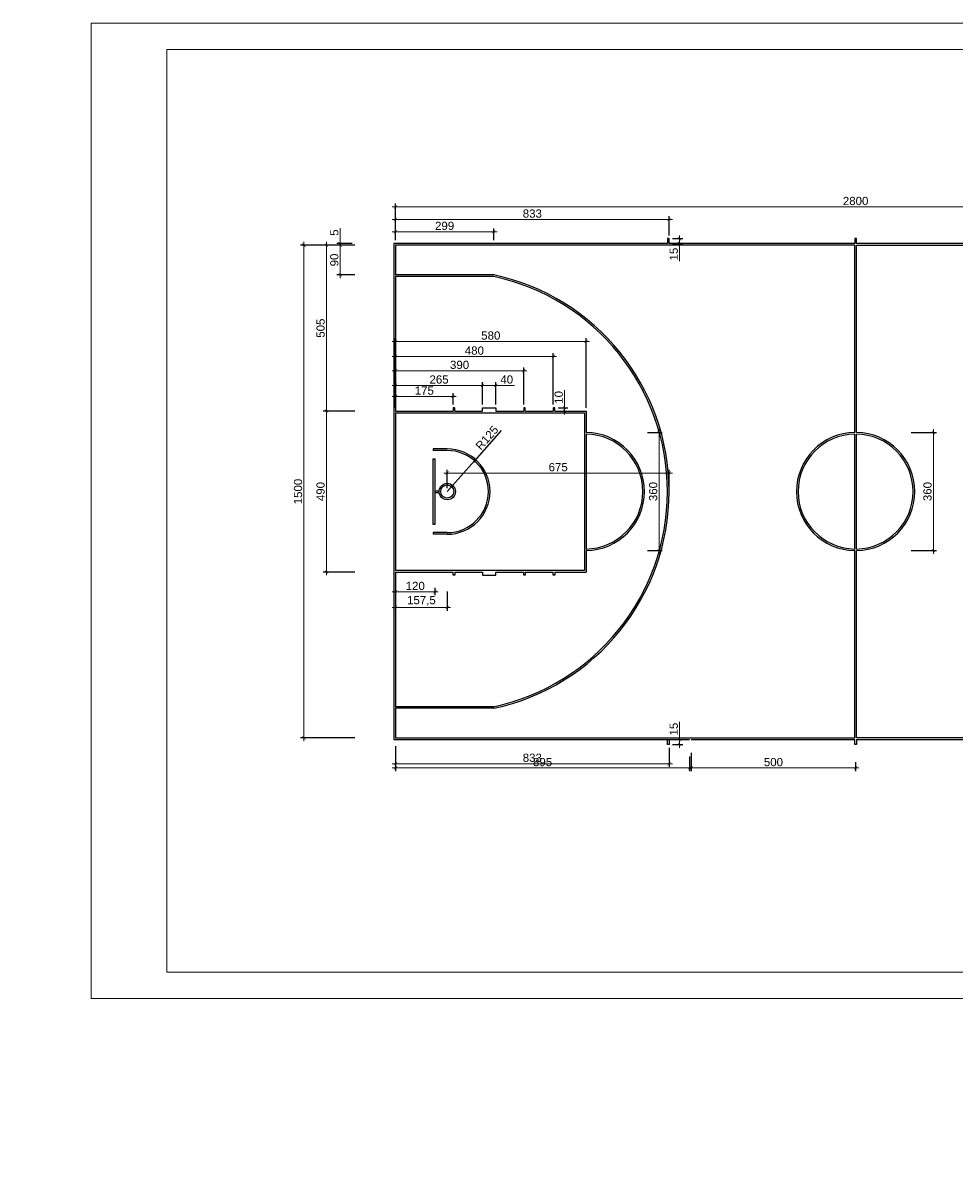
# Model space of a CAD drawing. Header units: millimetres. Extents: x 84430 to 404885, y 51857 to 208651.
# Tile 4 of 8: x 93654 to 96489, y 52266 to 55791. Entities that reach past the tile are written whole.
import ezdxf

# ---------------------------------------------------------------- set-up
doc = ezdxf.new("R2010")
doc.units = ezdxf.units.MM
doc.header["$LTSCALE"] = 100
for name, color, linetype in [('6.Kosz', 152, 'Continuous'), ('Okno', 4, 'Continuous'), ('Ściany', 1, 'Continuous')]:
    doc.layers.add(name, color=color, linetype=linetype)
doc.layers.add('Wentyl', color=4, linetype='Continuous', lineweight=18)
doc.styles.add('styl1', font='ARIAL.TTF', dxfattribs={"height": 25})
doc.styles.add('styl3', font='TIMES.TTF', dxfattribs={"height": 200})
doc.dimstyles.new('ISO-25', dxfattribs={"dimtxt": 2.5, "dimasz": 2.5, "dimexe": 1.25, "dimexo": 0.625, "dimtad": 1, "dimtxsty": 'Standard', "dimcen": 2.5, "dimadec": 0, "dimazin": 0, "dimtfac": 1, "dimtmove": 0, "dimatfit": 3, "dimfxl": 1, "dimarcsym": 0})
doc.dimstyles.new('ISO-25$0', dxfattribs={"dimtxt": 10, "dimasz": 10, "dimexe": 5, "dimexo": 12, "dimgap": 2, "dimtad": 1, "dimdec": 0, "dimtxsty": 'Standard', "dimblk": 'ARCHTICK', "dimcen": 2.5, "dimdle": 5, "dimadec": 0, "dimazin": 0, "dimtfac": 1, "dimtdec": 0, "dimtmove": 0, "dimatfit": 3, "dimfxl": 1, "dimlwd": 0, "dimarcsym": 0})

# ---------------------------------------------------------------- blocks, each defined once
blk = doc.blocks.new('_ArchTick')
at = {"layer": 'Ściany', "color": 0, "const_width": 0.15}
blk.add_lwpolyline([(-0.5, -0.5), (0.5, 0.5)], dxfattribs=at)
blk = doc.blocks.new('*D135')
at = {"layer": '6.Kosz', "color": 1, "lineweight": 0}
blk.add_line((94777.2, 54059.3), (94917.2, 54059.3), dxfattribs=at)
at = {"layer": '6.Kosz', "color": 1, "lineweight": -2}
for p, q in [((94787.2, 54071.2), (94787.2, 54049.3)), ((94907.2, 54071.6), (94907.2, 54049.3))]:
    blk.add_line(p, q, dxfattribs=at)
at = {"layer": 'Defpoints', "color": 0}
for p in [(94787.2, 54081.2), (94907.2, 54081.6), (94907.2, 54059.3)]:
    blk.add_point(p, dxfattribs=at)
at = {"layer": '6.Kosz', "color": 1, "lineweight": 0, "xscale": 10, "yscale": 10, "zscale": 10, "rotation": 180}
blk.add_blockref('_ArchTick', (94787.2, 54059.3), dxfattribs=at)
at = {"layer": '6.Kosz', "color": 1, "lineweight": 0, "xscale": 10, "yscale": 10, "zscale": 10}
blk.add_blockref('_ArchTick', (94907.2, 54059.3), dxfattribs=at)
at = {"layer": '6.Kosz', "color": 4, "insert": (94847.2, 54077), "char_height": 25, "attachment_point": 5, "style": 'styl1'}
blk.add_mtext('120', dxfattribs=at)
blk = doc.blocks.new('*D136')
at = {"layer": '6.Kosz', "color": 1, "lineweight": -2}
for p, q in [((94787.2, 54061.2), (94787.2, 54001.6)), ((94944.7, 54060.5), (94944.7, 54001.6))]:
    blk.add_line(p, q, dxfattribs=at)
at = {"layer": '6.Kosz', "color": 1, "lineweight": 0}
blk.add_line((94777.2, 54011.6), (94954.7, 54011.6), dxfattribs=at)
at = {"layer": 'Defpoints', "color": 0}
for p in [(94787.2, 54071.2), (94944.7, 54070.5), (94944.7, 54011.6)]:
    blk.add_point(p, dxfattribs=at)
at = {"layer": '6.Kosz', "color": 1, "lineweight": 0, "xscale": 10, "yscale": 10, "zscale": 10, "rotation": 180}
blk.add_blockref('_ArchTick', (94787.2, 54011.6), dxfattribs=at)
at = {"layer": '6.Kosz', "color": 1, "lineweight": 0, "xscale": 10, "yscale": 10, "zscale": 10}
blk.add_blockref('_ArchTick', (94944.7, 54011.6), dxfattribs=at)
at = {"layer": '6.Kosz', "color": 4, "insert": (94866, 54031.6), "char_height": 25, "attachment_point": 5, "style": 'styl1'}
blk.add_mtext('157,5', dxfattribs=at)
blk = doc.blocks.new('*D137')
at = {"layer": '6.Kosz', "color": 1, "lineweight": -2}
for p in [(95108.6, 54549.9), (94944.7, 54364.5)]:
    blk.add_line(p, (95027.5, 54458.1), dxfattribs=at)
at = {"layer": 'Defpoints', "color": 0}
for p in [(95027.5, 54458.1), (94944.7, 54364.5)]:
    blk.add_point(p, dxfattribs=at)
at = {"layer": '6.Kosz', "color": 1, "lineweight": -2, "xscale": 10, "yscale": 10, "zscale": 10, "rotation": 228.5294376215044}
blk.add_blockref('_ArchTick', (95027.5, 54458.1), dxfattribs=at)
at = {"layer": '6.Kosz', "color": 4, "insert": (95065.7, 54528.2), "char_height": 25, "attachment_point": 5, "rotation": 48.5294, "style": 'styl1'}
blk.add_mtext('R125', dxfattribs=at)
blk = doc.blocks.new('*D138')
at = {"layer": '6.Kosz', "color": 1, "lineweight": 0}
blk.add_line((94972.2, 54653.9), (94777.2, 54653.9), dxfattribs=at)
at = {"layer": '6.Kosz', "color": 1, "lineweight": -2}
for p, q in [((94787.2, 54634.9), (94787.2, 54663.9)), ((94962.2, 54629.5), (94962.2, 54663.9))]:
    blk.add_line(p, q, dxfattribs=at)
at = {"layer": 'Defpoints', "color": 0}
for p in [(94787.2, 54653.9), (94787.2, 54624.9), (94962.2, 54619.5)]:
    blk.add_point(p, dxfattribs=at)
at = {"layer": '6.Kosz', "color": 1, "lineweight": 0, "xscale": 10, "yscale": 10, "zscale": 10, "rotation": 180}
blk.add_blockref('_ArchTick', (94787.2, 54653.9), dxfattribs=at)
at = {"layer": '6.Kosz', "color": 1, "lineweight": 0, "xscale": 10, "yscale": 10, "zscale": 10}
blk.add_blockref('_ArchTick', (94962.2, 54653.9), dxfattribs=at)
at = {"layer": '6.Kosz', "color": 4, "insert": (94874.7, 54671.7), "char_height": 25, "attachment_point": 5, "style": 'styl1'}
blk.add_mtext('175', dxfattribs=at)
blk = doc.blocks.new('*D139')
at = {"layer": '6.Kosz', "color": 1, "lineweight": 0}
blk.add_line((95062.2, 54687.7), (94777.2, 54687.7), dxfattribs=at)
at = {"layer": '6.Kosz', "color": 1, "lineweight": -2}
for p, q in [((94787.2, 54644.9), (94787.2, 54697.7)), ((95052.2, 54629.5), (95052.2, 54697.7))]:
    blk.add_line(p, q, dxfattribs=at)
at = {"layer": 'Defpoints', "color": 0}
for p in [(94787.2, 54687.7), (94787.2, 54634.9), (95052.2, 54619.5)]:
    blk.add_point(p, dxfattribs=at)
at = {"layer": '6.Kosz', "color": 1, "lineweight": 0, "xscale": 10, "yscale": 10, "zscale": 10, "rotation": 180}
blk.add_blockref('_ArchTick', (94787.2, 54687.7), dxfattribs=at)
at = {"layer": '6.Kosz', "color": 1, "lineweight": 0, "xscale": 10, "yscale": 10, "zscale": 10}
blk.add_blockref('_ArchTick', (95052.2, 54687.7), dxfattribs=at)
at = {"layer": '6.Kosz', "color": 4, "insert": (94919.7, 54705.5), "char_height": 25, "attachment_point": 5, "style": 'styl1'}
blk.add_mtext('265', dxfattribs=at)
blk = doc.blocks.new('*D140')
at = {"layer": '6.Kosz', "color": 1, "lineweight": 0}
for p, q in [((95042.2, 54687.7), (95092.2, 54687.7)), ((95092.2, 54687.7), (95149, 54687.7))]:
    blk.add_line(p, q, dxfattribs=at)
at = {"layer": '6.Kosz', "color": 1, "lineweight": -2}
for p, q in [((95052.2, 54639.5), (95052.2, 54697.7)), ((95092.2, 54629.5), (95092.2, 54697.7))]:
    blk.add_line(p, q, dxfattribs=at)
at = {"layer": 'Defpoints', "color": 0}
for p in [(95092.2, 54687.7), (95052.2, 54629.5), (95092.2, 54619.5)]:
    blk.add_point(p, dxfattribs=at)
at = {"layer": '6.Kosz', "color": 1, "lineweight": 0, "xscale": 10, "yscale": 10, "zscale": 10, "rotation": 180}
blk.add_blockref('_ArchTick', (95052.2, 54687.7), dxfattribs=at)
at = {"layer": '6.Kosz', "color": 1, "lineweight": 0, "xscale": 10, "yscale": 10, "zscale": 10}
blk.add_blockref('_ArchTick', (95092.2, 54687.7), dxfattribs=at)
at = {"layer": '6.Kosz', "color": 4, "insert": (95125.6, 54705.5), "char_height": 25, "attachment_point": 5, "style": 'styl1'}
blk.add_mtext('40', dxfattribs=at)
blk = doc.blocks.new('*D141')
at = {"layer": '6.Kosz', "color": 1, "lineweight": 0}
blk.add_line((95187.2, 54732.4), (94777.2, 54732.4), dxfattribs=at)
at = {"layer": '6.Kosz', "color": 1, "lineweight": -2}
for p, q in [((94787.2, 54619.5), (94787.2, 54742.4)), ((95177.2, 54629.5), (95177.2, 54742.4))]:
    blk.add_line(p, q, dxfattribs=at)
at = {"layer": 'Defpoints', "color": 0}
for p in [(94787.2, 54732.4), (94787.2, 54609.5), (95177.2, 54619.5)]:
    blk.add_point(p, dxfattribs=at)
at = {"layer": '6.Kosz', "color": 1, "lineweight": 0, "xscale": 10, "yscale": 10, "zscale": 10, "rotation": 180}
blk.add_blockref('_ArchTick', (94787.2, 54732.4), dxfattribs=at)
at = {"layer": '6.Kosz', "color": 1, "lineweight": 0, "xscale": 10, "yscale": 10, "zscale": 10}
blk.add_blockref('_ArchTick', (95177.2, 54732.4), dxfattribs=at)
at = {"layer": '6.Kosz', "color": 4, "insert": (94982.2, 54750.1), "char_height": 25, "attachment_point": 5, "style": 'styl1'}
blk.add_mtext('390', dxfattribs=at)
blk = doc.blocks.new('*D142')
at = {"layer": '6.Kosz', "color": 1, "lineweight": -2}
for p, q in [((94787.2, 54629.5), (94787.2, 54785.8)), ((95267.2, 54629.5), (95267.2, 54785.8))]:
    blk.add_line(p, q, dxfattribs=at)
at = {"layer": '6.Kosz', "color": 1, "lineweight": 0}
blk.add_line((95277.2, 54775.8), (94777.2, 54775.8), dxfattribs=at)
at = {"layer": 'Defpoints', "color": 0}
for p in [(94787.2, 54775.8), (94787.2, 54619.5), (95267.2, 54619.5)]:
    blk.add_point(p, dxfattribs=at)
at = {"layer": '6.Kosz', "color": 1, "lineweight": 0, "xscale": 10, "yscale": 10, "zscale": 10, "rotation": 180}
blk.add_blockref('_ArchTick', (94787.2, 54775.8), dxfattribs=at)
at = {"layer": '6.Kosz', "color": 1, "lineweight": 0, "xscale": 10, "yscale": 10, "zscale": 10}
blk.add_blockref('_ArchTick', (95267.2, 54775.8), dxfattribs=at)
at = {"layer": '6.Kosz', "color": 4, "insert": (95027.2, 54793.6), "char_height": 25, "attachment_point": 5, "style": 'styl1'}
blk.add_mtext('480', dxfattribs=at)
blk = doc.blocks.new('*D143')
at = {"layer": '6.Kosz', "color": 1, "lineweight": 0}
blk.add_line((95377.2, 54821.7), (94777.2, 54821.7), dxfattribs=at)
at = {"layer": '6.Kosz', "color": 1, "lineweight": -2}
for p, q in [((94787.2, 54639.5), (94787.2, 54831.7)), ((95367.2, 54619.5), (95367.2, 54831.7))]:
    blk.add_line(p, q, dxfattribs=at)
at = {"layer": 'Defpoints', "color": 0}
for p in [(94787.2, 54821.7), (94787.2, 54629.5), (95367.2, 54609.5)]:
    blk.add_point(p, dxfattribs=at)
at = {"layer": '6.Kosz', "color": 1, "lineweight": 0, "xscale": 10, "yscale": 10, "zscale": 10, "rotation": 180}
blk.add_blockref('_ArchTick', (94787.2, 54821.7), dxfattribs=at)
at = {"layer": '6.Kosz', "color": 1, "lineweight": 0, "xscale": 10, "yscale": 10, "zscale": 10}
blk.add_blockref('_ArchTick', (95367.2, 54821.7), dxfattribs=at)
at = {"layer": '6.Kosz', "color": 4, "insert": (95077.2, 54839.4), "char_height": 25, "attachment_point": 5, "style": 'styl1'}
blk.add_mtext('580', dxfattribs=at)
blk = doc.blocks.new('*D144')
at = {"layer": '6.Kosz', "color": 1, "lineweight": 0}
for p, q in [((95301.6, 54619.5), (95301.6, 54672.8)), ((95301.6, 54599.5), (95301.6, 54619.5))]:
    blk.add_line(p, q, dxfattribs=at)
at = {"layer": '6.Kosz', "color": 1, "lineweight": -2}
for p, q in [((95282.2, 54619.5), (95311.6, 54619.5)), ((95282.2, 54609.5), (95311.6, 54609.5))]:
    blk.add_line(p, q, dxfattribs=at)
at = {"layer": 'Defpoints', "color": 0}
for p in [(95272.2, 54619.5), (95272.2, 54609.5), (95301.6, 54619.5)]:
    blk.add_point(p, dxfattribs=at)
at = {"layer": '6.Kosz', "color": 1, "lineweight": 0, "xscale": 10, "yscale": 10, "zscale": 10}
for p, rotation in [((95301.6, 54619.5), 90), ((95301.6, 54609.5), 270)]:
    blk.add_blockref('_ArchTick', p, dxfattribs=dict(at, rotation=rotation))
at = {"layer": '6.Kosz', "color": 4, "insert": (95283.8, 54651.2), "char_height": 25, "attachment_point": 5, "rotation": 90, "style": 'styl1'}
blk.add_mtext('10', dxfattribs=at)
blk = doc.blocks.new('*D155')
at = {"layer": '6.Kosz', "color": 1, "lineweight": -2}
for p, q in [((96356.7, 54544.5), (96433.7, 54544.5)), ((96356.7, 54184.5), (96433.7, 54184.5))]:
    blk.add_line(p, q, dxfattribs=at)
at = {"layer": '6.Kosz', "color": 1, "lineweight": 0}
blk.add_line((96423.7, 54554.5), (96423.7, 54174.5), dxfattribs=at)
at = {"layer": 'Defpoints', "color": 0}
for p in [(96346.7, 54544.5), (96346.7, 54184.5), (96423.7, 54184.5)]:
    blk.add_point(p, dxfattribs=at)
at = {"layer": '6.Kosz', "color": 1, "lineweight": 0, "xscale": 10, "yscale": 10, "zscale": 10}
for p, rotation in [((96423.7, 54544.5), 90), ((96423.7, 54184.5), 270)]:
    blk.add_blockref('_ArchTick', p, dxfattribs=dict(at, rotation=rotation))
at = {"layer": '6.Kosz', "color": 4, "insert": (96406, 54364.5), "char_height": 25, "attachment_point": 5, "rotation": 90, "style": 'styl1'}
blk.add_mtext('360', dxfattribs=at)
blk = doc.blocks.new('*D156')
at = {"layer": '6.Kosz', "color": 1, "lineweight": -2}
for p, q in [((94787.2, 55169.3), (94787.2, 55241.3)), ((97587.2, 55169.3), (97587.2, 55241.3))]:
    blk.add_line(p, q, dxfattribs=at)
at = {"layer": '6.Kosz', "color": 1, "lineweight": 0}
blk.add_line((94777.2, 55231.3), (97597.2, 55231.3), dxfattribs=at)
at = {"layer": 'Defpoints', "color": 0}
for p in [(97587.2, 55231.3), (94787.2, 55159.3), (97587.2, 55159.3)]:
    blk.add_point(p, dxfattribs=at)
at = {"layer": '6.Kosz', "color": 1, "lineweight": 0, "xscale": 10, "yscale": 10, "zscale": 10, "rotation": 180}
blk.add_blockref('_ArchTick', (94787.2, 55231.3), dxfattribs=at)
at = {"layer": '6.Kosz', "color": 1, "lineweight": 0, "xscale": 10, "yscale": 10, "zscale": 10}
blk.add_blockref('_ArchTick', (97587.2, 55231.3), dxfattribs=at)
at = {"layer": '6.Kosz', "color": 4, "insert": (96187.2, 55249.1), "char_height": 25, "attachment_point": 5, "style": 'styl1'}
blk.add_mtext('2800', dxfattribs=at)
blk = doc.blocks.new('*D158')
at = {"layer": '6.Kosz', "color": 1, "lineweight": -2}
for p, q in [((95553.7, 54544.5), (95599.1, 54544.5)), ((95553.7, 54184.5), (95599.1, 54184.5))]:
    blk.add_line(p, q, dxfattribs=at)
at = {"layer": '6.Kosz', "color": 1, "lineweight": 0}
blk.add_line((95589.1, 54554.5), (95589.1, 54174.5), dxfattribs=at)
at = {"layer": 'Defpoints', "color": 0}
for p in [(95543.7, 54544.5), (95543.7, 54184.5), (95589.1, 54184.5)]:
    blk.add_point(p, dxfattribs=at)
at = {"layer": '6.Kosz', "color": 1, "lineweight": 0, "xscale": 10, "yscale": 10, "zscale": 10}
for p, rotation in [((95589.1, 54544.5), 90), ((95589.1, 54184.5), 270)]:
    blk.add_blockref('_ArchTick', p, dxfattribs=dict(at, rotation=rotation))
at = {"layer": '6.Kosz', "color": 4, "insert": (95571.3, 54364.5), "char_height": 25, "attachment_point": 5, "rotation": 90, "style": 'styl1'}
blk.add_mtext('360', dxfattribs=at)
blk = doc.blocks.new('*D159')
at = {"layer": '6.Kosz', "color": 1, "lineweight": -2}
for p, q in [((94944.7, 54374.5), (94944.7, 54430.8)), ((95619.7, 54374.5), (95619.7, 54430.8))]:
    blk.add_line(p, q, dxfattribs=at)
at = {"layer": '6.Kosz', "color": 1, "lineweight": 0}
blk.add_line((94934.7, 54420.8), (95629.7, 54420.8), dxfattribs=at)
at = {"layer": 'Defpoints', "color": 0}
for p in [(95619.7, 54420.8), (94944.7, 54364.5), (95619.7, 54364.5)]:
    blk.add_point(p, dxfattribs=at)
at = {"layer": '6.Kosz', "color": 1, "lineweight": 0, "xscale": 10, "yscale": 10, "zscale": 10}
for p, rotation in [((94944.7, 54420.8), 179.9999999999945), ((95619.7, 54420.8), 359.9999999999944)]:
    blk.add_blockref('_ArchTick', p, dxfattribs=dict(at, rotation=rotation))
at = {"layer": '6.Kosz', "color": 4, "insert": (95282.2, 54438.6), "char_height": 25, "attachment_point": 5, "style": 'styl1'}
blk.add_mtext('675', dxfattribs=at)
blk = doc.blocks.new('*D160')
at = {"layer": '6.Kosz', "color": 1, "lineweight": -2}
for p, q in [((94787.2, 55129.5), (94787.2, 55165.5)), ((95086.2, 55129.5), (95086.2, 55165.5))]:
    blk.add_line(p, q, dxfattribs=at)
at = {"layer": '6.Kosz', "color": 1, "lineweight": 0}
blk.add_line((94777.2, 55155.5), (95096.2, 55155.5), dxfattribs=at)
at = {"layer": 'Defpoints', "color": 0}
for p in [(95086.2, 55155.5), (94787.2, 55119.5), (95086.2, 55119.5)]:
    blk.add_point(p, dxfattribs=at)
at = {"layer": '6.Kosz', "color": 1, "lineweight": 0, "xscale": 10, "yscale": 10, "zscale": 10, "rotation": 180}
blk.add_blockref('_ArchTick', (94787.2, 55155.5), dxfattribs=at)
at = {"layer": '6.Kosz', "color": 1, "lineweight": 0, "xscale": 10, "yscale": 10, "zscale": 10}
blk.add_blockref('_ArchTick', (95086.2, 55155.5), dxfattribs=at)
at = {"layer": '6.Kosz', "color": 4, "insert": (94936.7, 55173.3), "char_height": 25, "attachment_point": 5, "style": 'styl1'}
blk.add_mtext('299', dxfattribs=at)
blk = doc.blocks.new('*D161')
at = {"layer": '6.Kosz', "color": 1, "lineweight": -2}
for p, q in [((94787.2, 55139.5), (94787.2, 55203.1)), ((95619.7, 55144.5), (95619.7, 55203.1))]:
    blk.add_line(p, q, dxfattribs=at)
at = {"layer": '6.Kosz', "color": 1, "lineweight": 0}
blk.add_line((94777.2, 55193.1), (95629.7, 55193.1), dxfattribs=at)
at = {"layer": 'Defpoints', "color": 0}
for p in [(95619.7, 55193.1), (95619.7, 55134.5), (94787.2, 55129.5)]:
    blk.add_point(p, dxfattribs=at)
at = {"layer": '6.Kosz', "color": 1, "lineweight": 0, "xscale": 10, "yscale": 10, "zscale": 10, "rotation": 180}
blk.add_blockref('_ArchTick', (94787.2, 55193.1), dxfattribs=at)
at = {"layer": '6.Kosz', "color": 1, "lineweight": 0, "xscale": 10, "yscale": 10, "zscale": 10}
blk.add_blockref('_ArchTick', (95619.7, 55193.1), dxfattribs=at)
at = {"layer": '6.Kosz', "color": 4, "insert": (95203.5, 55210.8), "char_height": 25, "attachment_point": 5, "style": 'styl1'}
blk.add_mtext('833', dxfattribs=at)
blk = doc.blocks.new('*D162')
at = {"layer": '6.Kosz', "color": 1, "lineweight": -2}
for p, q in [((95629.7, 55134.5), (95661.6, 55134.5)), ((95629.7, 55119.5), (95661.6, 55119.5))]:
    blk.add_line(p, q, dxfattribs=at)
at = {"layer": '6.Kosz', "color": 1, "lineweight": 0}
for p, q in [((95651.6, 55144.5), (95651.6, 55119.5)), ((95651.6, 55119.5), (95651.6, 55065.8))]:
    blk.add_line(p, q, dxfattribs=at)
at = {"layer": 'Defpoints', "color": 0}
for p in [(95619.7, 55134.5), (95619.7, 55119.5), (95651.6, 55119.5)]:
    blk.add_point(p, dxfattribs=at)
at = {"layer": '6.Kosz', "color": 1, "lineweight": 0, "xscale": 10, "yscale": 10, "zscale": 10}
for p, rotation in [((95651.6, 55134.5), 90), ((95651.6, 55119.5), 270)]:
    blk.add_blockref('_ArchTick', p, dxfattribs=dict(at, rotation=rotation))
at = {"layer": '6.Kosz', "color": 4, "insert": (95633.9, 55087.6), "char_height": 25, "attachment_point": 5, "rotation": 90, "style": 'styl1'}
blk.add_mtext('15', dxfattribs=at)
blk = doc.blocks.new('*D163')
at = {"layer": '6.Kosz', "color": 1, "lineweight": -2}
for p, q in [((95687.2, 53569.3), (95687.2, 53512.8)), ((96187.2, 53540), (96187.2, 53512.8))]:
    blk.add_line(p, q, dxfattribs=at)
at = {"layer": '6.Kosz', "color": 1, "lineweight": 0}
blk.add_line((95677.2, 53522.8), (96197.2, 53522.8), dxfattribs=at)
at = {"layer": 'Defpoints', "color": 0}
for p in [(95687.2, 53579.3), (96187.2, 53550), (96187.2, 53522.8)]:
    blk.add_point(p, dxfattribs=at)
at = {"layer": '6.Kosz', "color": 1, "lineweight": 0, "xscale": 10, "yscale": 10, "zscale": 10, "rotation": 180}
blk.add_blockref('_ArchTick', (95687.2, 53522.8), dxfattribs=at)
at = {"layer": '6.Kosz', "color": 1, "lineweight": 0, "xscale": 10, "yscale": 10, "zscale": 10}
blk.add_blockref('_ArchTick', (96187.2, 53522.8), dxfattribs=at)
at = {"layer": '6.Kosz', "color": 4, "insert": (95937.2, 53540.6), "char_height": 25, "attachment_point": 5, "style": 'styl1'}
blk.add_mtext('500', dxfattribs=at)
blk = doc.blocks.new('*D164')
at = {"layer": '6.Kosz', "color": 1, "lineweight": -2}
for p, q in [((94787.2, 53560.7), (94787.2, 53512.8)), ((95682.2, 53557.9), (95682.2, 53512.8))]:
    blk.add_line(p, q, dxfattribs=at)
at = {"layer": '6.Kosz', "color": 1, "lineweight": 0}
blk.add_line((95692.2, 53522.8), (94777.2, 53522.8), dxfattribs=at)
at = {"layer": 'Defpoints', "color": 0}
for p in [(94787.2, 53570.7), (95682.2, 53567.9), (94787.2, 53522.8)]:
    blk.add_point(p, dxfattribs=at)
at = {"layer": '6.Kosz', "color": 1, "lineweight": 0, "xscale": 10, "yscale": 10, "zscale": 10, "rotation": 180}
blk.add_blockref('_ArchTick', (94787.2, 53522.8), dxfattribs=at)
at = {"layer": '6.Kosz', "color": 1, "lineweight": 0, "xscale": 10, "yscale": 10, "zscale": 10}
blk.add_blockref('_ArchTick', (95682.2, 53522.8), dxfattribs=at)
at = {"layer": '6.Kosz', "color": 4, "insert": (95234.7, 53540.6), "char_height": 25, "attachment_point": 5, "style": 'styl1'}
blk.add_mtext('895', dxfattribs=at)
blk = doc.blocks.new('*D165')
at = {"layer": '6.Kosz', "color": 1, "lineweight": -2}
for p, q in [((94663.7, 55114.5), (94608.9, 55114.5)), ((94663.7, 55024.5), (94608.9, 55024.5))]:
    blk.add_line(p, q, dxfattribs=at)
at = {"layer": '6.Kosz', "color": 1, "lineweight": 0}
blk.add_line((94618.9, 55124.5), (94618.9, 55014.5), dxfattribs=at)
at = {"layer": 'Defpoints', "color": 0}
for p in [(94673.7, 55114.5), (94618.9, 55024.5), (94673.7, 55024.5)]:
    blk.add_point(p, dxfattribs=at)
at = {"layer": '6.Kosz', "color": 1, "lineweight": 0, "xscale": 10, "yscale": 10, "zscale": 10}
for p, rotation in [((94618.9, 55114.5), 90), ((94618.9, 55024.5), 270)]:
    blk.add_blockref('_ArchTick', p, dxfattribs=dict(at, rotation=rotation))
at = {"layer": '6.Kosz', "color": 4, "insert": (94601.2, 55069.5), "char_height": 25, "attachment_point": 5, "rotation": 90, "style": 'styl1'}
blk.add_mtext('90', dxfattribs=at)
blk = doc.blocks.new('*D166')
at = {"layer": '6.Kosz', "color": 1, "lineweight": -2}
for p, q in [((94653.7, 55114.5), (94567.1, 55114.5)), ((94663.7, 54609.5), (94567.1, 54609.5))]:
    blk.add_line(p, q, dxfattribs=at)
at = {"layer": '6.Kosz', "color": 1, "lineweight": 0}
blk.add_line((94577.1, 55124.5), (94577.1, 54599.5), dxfattribs=at)
at = {"layer": 'Defpoints', "color": 0}
for p in [(94663.7, 55114.5), (94577.1, 54609.5), (94673.7, 54609.5)]:
    blk.add_point(p, dxfattribs=at)
at = {"layer": '6.Kosz', "color": 1, "lineweight": 0, "xscale": 10, "yscale": 10, "zscale": 10}
for p, rotation in [((94577.1, 55114.5), 90), ((94577.1, 54609.5), 270)]:
    blk.add_blockref('_ArchTick', p, dxfattribs=dict(at, rotation=rotation))
at = {"layer": '6.Kosz', "color": 4, "insert": (94559.3, 54862), "char_height": 25, "attachment_point": 5, "rotation": 90, "style": 'styl1'}
blk.add_mtext('505', dxfattribs=at)
blk = doc.blocks.new('*D167')
at = {"layer": '6.Kosz', "color": 1, "lineweight": -2}
for p, q in [((94663.7, 54609.5), (94567.1, 54609.5)), ((94663.7, 54119.5), (94567.1, 54119.5))]:
    blk.add_line(p, q, dxfattribs=at)
at = {"layer": '6.Kosz', "color": 1, "lineweight": 0}
blk.add_line((94577.1, 54619.5), (94577.1, 54109.5), dxfattribs=at)
at = {"layer": 'Defpoints', "color": 0}
for p in [(94673.7, 54609.5), (94577.1, 54119.5), (94673.7, 54119.5)]:
    blk.add_point(p, dxfattribs=at)
at = {"layer": '6.Kosz', "color": 1, "lineweight": 0, "xscale": 10, "yscale": 10, "zscale": 10}
for p, rotation in [((94577.1, 54609.5), 90), ((94577.1, 54119.5), 270)]:
    blk.add_blockref('_ArchTick', p, dxfattribs=dict(at, rotation=rotation))
at = {"layer": '6.Kosz', "color": 4, "insert": (94559.3, 54364.5), "char_height": 25, "attachment_point": 5, "rotation": 90, "style": 'styl1'}
blk.add_mtext('490', dxfattribs=at)
blk = doc.blocks.new('*D168')
at = {"layer": '6.Kosz', "color": 1, "lineweight": -2}
for p, q in [((94643.7, 55114.5), (94498.5, 55114.5)), ((94663.7, 53614.5), (94498.5, 53614.5))]:
    blk.add_line(p, q, dxfattribs=at)
at = {"layer": '6.Kosz', "color": 1, "lineweight": 0}
blk.add_line((94508.5, 55124.5), (94508.5, 53604.5), dxfattribs=at)
at = {"layer": 'Defpoints', "color": 0}
for p in [(94653.7, 55114.5), (94508.5, 53614.5), (94673.7, 53614.5)]:
    blk.add_point(p, dxfattribs=at)
at = {"layer": '6.Kosz', "color": 1, "lineweight": 0, "xscale": 10, "yscale": 10, "zscale": 10}
for p, rotation in [((94508.5, 55114.5), 90), ((94508.5, 53614.5), 270)]:
    blk.add_blockref('_ArchTick', p, dxfattribs=dict(at, rotation=rotation))
at = {"layer": '6.Kosz', "color": 4, "insert": (94490.7, 54364.5), "char_height": 25, "attachment_point": 5, "rotation": 90, "style": 'styl1'}
blk.add_mtext('1500', dxfattribs=at)
blk = doc.blocks.new('*D173')
at = {"layer": '6.Kosz', "color": 1, "lineweight": -2}
for p, q in [((94787.2, 53589.5), (94787.2, 53525.9)), ((95619.7, 53584.5), (95619.7, 53525.9))]:
    blk.add_line(p, q, dxfattribs=at)
at = {"layer": '6.Kosz', "color": 1, "lineweight": 0}
blk.add_line((94777.2, 53535.9), (95629.7, 53535.9), dxfattribs=at)
at = {"layer": 'Defpoints', "color": 0}
for p in [(94787.2, 53599.5), (95619.7, 53594.5), (95619.7, 53535.9)]:
    blk.add_point(p, dxfattribs=at)
at = {"layer": '6.Kosz', "color": 1, "lineweight": 0, "xscale": 10, "yscale": 10, "zscale": 10, "rotation": 180}
blk.add_blockref('_ArchTick', (94787.2, 53535.9), dxfattribs=at)
at = {"layer": '6.Kosz', "color": 1, "lineweight": 0, "xscale": 10, "yscale": 10, "zscale": 10}
blk.add_blockref('_ArchTick', (95619.7, 53535.9), dxfattribs=at)
at = {"layer": '6.Kosz', "color": 4, "insert": (95203.5, 53553.7), "char_height": 25, "attachment_point": 5, "style": 'styl1'}
blk.add_mtext('833', dxfattribs=at)
blk = doc.blocks.new('*D174')
at = {"layer": '6.Kosz', "color": 1, "lineweight": 0}
for p, q in [((95651.6, 53609.5), (95651.6, 53663.1)), ((95651.6, 53584.5), (95651.6, 53609.5))]:
    blk.add_line(p, q, dxfattribs=at)
at = {"layer": '6.Kosz', "color": 1, "lineweight": -2}
for p, q in [((95629.7, 53609.5), (95661.6, 53609.5)), ((95629.7, 53594.5), (95661.6, 53594.5))]:
    blk.add_line(p, q, dxfattribs=at)
at = {"layer": 'Defpoints', "color": 0}
for p in [(95619.7, 53609.5), (95619.7, 53594.5), (95651.6, 53609.5)]:
    blk.add_point(p, dxfattribs=at)
at = {"layer": '6.Kosz', "color": 1, "lineweight": 0, "xscale": 10, "yscale": 10, "zscale": 10}
for p, rotation in [((95651.6, 53609.5), 90), ((95651.6, 53594.5), 270)]:
    blk.add_blockref('_ArchTick', p, dxfattribs=dict(at, rotation=rotation))
at = {"layer": '6.Kosz', "color": 4, "insert": (95633.9, 53641.3), "char_height": 25, "attachment_point": 5, "rotation": 90, "style": 'styl1'}
blk.add_mtext('15', dxfattribs=at)
blk = doc.blocks.new('*D175')
at = {"layer": '6.Kosz', "color": 1, "lineweight": 0}
for p, q in [((94618.9, 55119.5), (94618.9, 55166)), ((94618.9, 55114.5), (94618.9, 55119.5)), ((94618.9, 55114.5), (94618.9, 55104.5))]:
    blk.add_line(p, q, dxfattribs=at)
at = {"layer": '6.Kosz', "color": 1, "lineweight": -2}
for p, q in [((94655, 55119.5), (94608.9, 55119.5)), ((94655.8, 55114.5), (94608.9, 55114.5))]:
    blk.add_line(p, q, dxfattribs=at)
at = {"layer": 'Defpoints', "color": 0}
for p in [(94618.9, 55119.5), (94665, 55119.5), (94665.8, 55114.5)]:
    blk.add_point(p, dxfattribs=at)
at = {"layer": '6.Kosz', "color": 1, "lineweight": 0, "xscale": 10, "yscale": 10, "zscale": 10}
for p, rotation in [((94618.9, 55119.5), 270), ((94618.9, 55114.5), 90)]:
    blk.add_blockref('_ArchTick', p, dxfattribs=dict(at, rotation=rotation))
at = {"layer": '6.Kosz', "color": 4, "insert": (94601.2, 55152.8), "char_height": 25, "attachment_point": 5, "rotation": 90, "style": 'styl1'}
blk.add_mtext('5', dxfattribs=at)

msp = doc.modelspace()

# ---------------------------------------------------------------- linework, layer by layer
at = {"layer": '6.Kosz', "linetype": 'ByBlock'}
for p, q in [((94782.249, 55119.468), (94782.249, 53609.468)), ((95614.749, 55119.468), (94782.249, 55119.468)), ((96184.749, 55119.468), (95619.749, 55119.468)), ((96754.749, 55119.468), (96189.749, 55119.468)), ((94782.249, 53609.468), (95682.249, 53609.468)), ((95687.249, 53609.468), (96184.749, 53609.468)), ((96189.749, 53609.468), (96687.249, 53609.468))]:
    msp.add_line(p, q, dxfattribs=at)
at = {"layer": '6.Kosz'}
for p, q in [((96184.749, 55114.468), (94787.249, 55114.468)), ((94787.249, 55114.468), (94787.249, 55024.468)), ((96184.749, 54544.451), (96184.749, 55114.468)), ((96189.749, 55114.468), (97587.249, 55114.468)), ((96189.749, 54544.451), (96189.749, 55114.468)), ((95086.249, 55024.468), (94787.249, 55024.468)), ((95086.249, 55019.468), (94787.249, 55019.468)), ((94787.249, 55019.468), (94787.249, 54609.468)), ((94787.249, 54609.468), (94962.249, 54609.468)), ((94787.249, 54604.468), (95362.249, 54604.468)), ((94787.249, 54604.468), (94787.249, 54124.468)), ((94967.249, 54609.468), (95052.249, 54609.468)), ((95052.249, 54609.468), (95052.249, 54619.468)), ((95052.249, 54619.468), (95092.249, 54619.468)), ((95092.249, 54619.468), (95092.249, 54609.468)), ((95092.249, 54609.468), (95177.249, 54609.468)), ((95182.249, 54609.468), (95267.249, 54609.468)), ((95272.249, 54609.468), (95367.249, 54609.468)), ((95362.249, 54604.468), (95362.249, 54124.468)), ((95367.249, 54609.468), (95367.249, 54544.451)), ((95367.249, 54539.45), (95367.249, 54189.486)), ((96184.749, 54189.486), (96184.749, 54539.45)), ((96189.749, 54189.486), (96189.749, 54539.45)), ((94944.749, 54494.468), (94902.249, 54494.468)), ((94902.249, 54494.468), (94902.249, 54489.468)), ((94944.749, 54489.468), (94902.249, 54489.468)), ((94907.249, 54366.968), (94919.875, 54366.968)), ((94907.249, 54361.968), (94919.875, 54361.968)), ((94944.749, 54239.468), (94902.249, 54239.468)), ((94902.249, 54239.468), (94902.249, 54234.468)), ((94944.749, 54234.468), (94902.249, 54234.468)), ((95367.249, 54184.486), (95367.249, 54119.468)), ((96184.749, 53614.468), (96184.749, 54184.486)), ((96189.749, 53614.468), (96189.749, 54184.486)), ((95362.249, 54124.468), (94787.249, 54124.468)), ((94787.249, 54119.468), (94962.249, 54119.468)), ((94787.249, 54119.468), (94787.249, 53709.468)), ((94967.249, 54119.468), (95052.249, 54119.468)), ((95052.249, 54119.468), (95052.249, 54109.468)), ((95052.249, 54109.468), (95092.249, 54109.468)), ((95092.249, 54109.468), (95092.249, 54119.468)), ((95092.249, 54119.468), (95177.249, 54119.468)), ((95182.249, 54119.468), (95267.249, 54119.468)), ((95272.249, 54119.468), (95367.249, 54119.468)), ((95086.249, 53709.468), (94787.249, 53709.468)), ((95086.249, 53704.468), (94787.249, 53704.468)), ((94787.249, 53704.468), (94787.249, 53614.468)), ((94787.249, 53614.468), (96184.749, 53614.468)), ((97587.249, 53614.468), (96189.749, 53614.468))]:
    msp.add_line(p, q, dxfattribs=at)
for points in [[(95619.749, 55119.468), (95619.749, 55134.468), (95614.749, 55134.468), (95614.749, 55119.468)], [(96189.749, 55119.468), (96189.749, 55134.468), (96184.749, 55134.468), (96184.749, 55119.468)], [(94967.249, 54609.468), (94967.249, 54619.468), (94962.249, 54619.468), (94962.249, 54609.468)], [(95182.249, 54609.468), (95182.249, 54619.468), (95177.249, 54619.468), (95177.249, 54609.468)], [(95272.249, 54609.468), (95272.249, 54619.468), (95267.249, 54619.468), (95267.249, 54609.468)], [(94967.249, 54119.468), (94967.249, 54109.468), (94962.249, 54109.468), (94962.249, 54119.468)], [(95182.249, 54119.468), (95182.249, 54109.468), (95177.249, 54109.468), (95177.249, 54119.468)], [(95272.249, 54119.468), (95272.249, 54109.468), (95267.249, 54109.468), (95267.249, 54119.468)], [(95619.749, 53609.468), (95619.749, 53594.468), (95614.749, 53594.468), (95614.749, 53609.468)], [(96189.749, 53609.468), (96189.749, 53594.468), (96184.749, 53594.468), (96184.749, 53609.468)], [(96189.749, 53609.468), (96189.749, 53594.468), (96184.749, 53594.468), (96184.749, 53609.468)]]:
    msp.add_lwpolyline(points, dxfattribs=at)
msp.add_lwpolyline([(94902.249, 54464.468), (94907.249, 54464.468), (94907.249, 54264.468), (94902.249, 54264.468)], close=True, dxfattribs=at)
for radius in [25, 20]:
    msp.add_circle((94944.749, 54364.468), radius, dxfattribs=at)
for centre, radius, start, end in [((94944.752, 54364.468), 674.997, 282.100472, 77.899528), ((94944.752, 54364.468), 669.997, 282.100472, 77.807843), ((95364.749, 54364.468), 180, 270.7958, 89.2042), ((95364.749, 54364.468), 175, 270.818539, 89.181461), ((96187.249, 54364.468), 180, 90.7958, 269.2042), ((96187.249, 54364.468), 175, 90.818539, 269.181461), ((96187.249, 54364.468), 180, 270.7958, 89.2042), ((96187.249, 54364.468), 175, 270.818539, 89.181461), ((94944.749, 54364.468), 130, 270, 90), ((94944.749, 54364.468), 125, 270, 90)]:
    msp.add_arc(centre, radius, start, end, dxfattribs=at)
at = {"layer": 'Wentyl'}
for points in [[(93861.492, 52820.647), (98061.492, 52820.647), (98061.492, 55790.647), (93861.492, 55790.647)], [(94091.492, 55710.647), (97981.492, 55710.647), (97981.492, 52900.647), (94091.492, 52900.647)]]:
    msp.add_lwpolyline(points, close=True, dxfattribs=at)

# ---------------------------------------------------------------- texts
at = {"layer": 'Okno', "insert": (90511.152, 52619.754), "char_height": 58.37559, "width": 4247.016, "attachment_point": 1, "style": 'styl3', "bg_fill": 2}
msp.add_mtext('{\\farial|b0|i0|c238|p34;BOISKO WIELOFUNKCYJNE}', dxfattribs=at)

# ---------------------------------------------------------------- dimensions: what is measured, and where the dimension line sits
at = {"layer": '6.Kosz'}
for base, p1, p2, override, picture, middle in [((97587.249, 55231.329), (94787.249, 55159.337), (97587.249, 55159.337), {"dimexe": 10, "dimexo": 10, "dimgap": 5, "dimtxsty": 'styl1', "dimdle": 10, "dimclrd": 1, "dimclre": 1, "dimclrt": 4, "dimldrblk": 'ArchTick'}, '*D156', (96187.249, 55249.093)), ((95619.749405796, 55193.057290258), (94787.249405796, 55129.468229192), (95619.749405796, 55134.468229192), {"dimexe": 10, "dimexo": 10, "dimgap": 5, "dimtxsty": 'styl1', "dimdle": 10, "dimclrd": 1, "dimclre": 1, "dimclrt": 4, "dimldrblk": 'ArchTick'}, '*D161', (95203.499405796, 55210.830141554)), ((95086.249, 55155.506), (94787.249, 55119.468), (95086.249, 55119.468), {"dimexe": 10, "dimexo": 10, "dimgap": 5, "dimtxsty": 'styl1', "dimdle": 10, "dimclrd": 1, "dimclre": 1, "dimclrt": 4, "dimldrblk": 'ArchTick'}, '*D160', (94936.749, 55173.271)), ((94787.249, 54821.674), (95367.249, 54609.468), (94787.249, 54629.468), {"dimexe": 10, "dimexo": 10, "dimgap": 5, "dimtxsty": 'styl1', "dimdle": 10, "dimclrd": 1, "dimclre": 1, "dimclrt": 4, "dimldrblk": 'ArchTick'}, '*D143', (95077.249, 54839.438)), ((94787.249, 54775.809), (95267.249, 54619.468), (94787.249, 54619.468), {"dimexe": 10, "dimexo": 10, "dimgap": 5, "dimtxsty": 'styl1', "dimdle": 10, "dimclrd": 1, "dimclre": 1, "dimclrt": 4, "dimldrblk": 'ArchTick'}, '*D142', (95027.249, 54793.574)), ((94787.249, 54732.358), (95177.249, 54619.468), (94787.249, 54609.468), {"dimexe": 10, "dimexo": 10, "dimgap": 5, "dimtxsty": 'styl1', "dimdle": 10, "dimclrd": 1, "dimclre": 1, "dimclrt": 4, "dimldrblk": 'ArchTick'}, '*D141', (94982.249, 54750.131)), ((94787.249, 54687.701), (95052.249, 54619.468), (94787.249, 54634.938), {"dimexe": 10, "dimexo": 10, "dimgap": 5, "dimtxsty": 'styl1', "dimdle": 10, "dimclrd": 1, "dimclre": 1, "dimclrt": 4, "dimldrblk": 'ArchTick'}, '*D139', (94919.749, 54705.465)), ((95092.249, 54687.701), (95052.249, 54629.468), (95092.249, 54619.468), {"dimexe": 10, "dimexo": 10, "dimgap": 5, "dimtxsty": 'styl1', "dimdle": 10, "dimclrd": 1, "dimclre": 1, "dimclrt": 4, "dimldrblk": 'ArchTick'}, '*D140', (95125.616, 54705.465)), ((94787.249, 54653.905), (94962.249, 54619.468), (94787.249, 54624.938), {"dimexe": 10, "dimexo": 10, "dimgap": 5, "dimtxsty": 'styl1', "dimdle": 10, "dimclrd": 1, "dimclre": 1, "dimclrt": 4, "dimldrblk": 'ArchTick'}, '*D138', (94874.749, 54671.67)), ((94907.249, 54059.264), (94787.249, 54081.158), (94907.249, 54081.644), {"dimexe": 10, "dimexo": 10, "dimgap": 5, "dimtxsty": 'styl1', "dimdle": 10, "dimclrd": 1, "dimclre": 1, "dimclrt": 4, "dimldrblk": 'ArchTick'}, '*D135', (94847.249, 54077.028)), ((94944.749, 54011.584), (94787.249, 54071.158), (94944.749, 54070.454), {"dimexe": 10, "dimexo": 10, "dimgap": 5, "dimdec": 1, "dimtxsty": 'styl1', "dimdle": 10, "dimclrd": 1, "dimclre": 1, "dimclrt": 4, "dimldrblk": 'ArchTick'}, '*D136', (94865.999, 54031.608)), ((95619.749405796, 53535.879168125), (94787.249405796, 53599.468229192), (95619.749405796, 53594.468229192), {"dimexe": 10, "dimexo": 10, "dimgap": 5, "dimtxsty": 'styl1', "dimdle": 10, "dimclrd": 1, "dimclre": 1, "dimclrt": 4, "dimldrblk": 'ArchTick'}, '*D173', (95203.499405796, 53553.652019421)), ((96187.249, 53522.815), (95687.249, 53579.263), (96187.249, 53549.994), {"dimexe": 10, "dimexo": 10, "dimgap": 5, "dimtxsty": 'styl1', "dimdle": 10, "dimclrd": 1, "dimclre": 1, "dimclrt": 4, "dimldrblk": 'ArchTick'}, '*D163', (95937.249, 53540.579)), ((94787.249, 53522.815), (95682.249, 53567.86), (94787.249, 53570.721), {"dimexe": 10, "dimexo": 10, "dimgap": 5, "dimtxsty": 'styl1', "dimdle": 10, "dimclrd": 1, "dimclre": 1, "dimclrt": 4, "dimldrblk": 'ArchTick'}, '*D164', (95234.749, 53540.579))]:
    dim = msp.add_linear_dim(base=base, p1=p1, p2=p2, dimstyle='ISO-25$0', override=override, dxfattribs=at)
    dim.commit()
    dim.dimension.update_dxf_attribs({"geometry": picture, "text_midpoint": middle})
for base, p1, p2, angle, picture, middle in [((94618.922, 55119.468), (94665.764, 55114.468), (94665.024, 55119.468), 90, '*D175', (94601.209, 55152.756)), ((95651.63, 55119.468), (95619.749, 55134.468), (95619.749, 55119.468), 90, '*D162', (95633.865, 55087.645)), ((94508.491, 53614.468), (94653.729, 55114.468), (94673.729, 53614.468), 90, '*D168', (94490.726, 54364.468)), ((94577.06, 54609.468), (94663.729, 55114.468), (94673.729, 54609.468), 90, '*D166', (94559.296, 54861.968)), ((94618.922, 55024.468), (94673.729, 55114.468), (94673.729, 55024.468), 90, '*D165', (94601.157, 55069.468)), ((95301.612, 54619.468), (95272.249, 54609.468), (95272.249, 54619.468), 90, '*D144', (95283.847, 54651.155)), ((94577.06, 54119.468), (94673.729, 54609.468), (94673.729, 54119.468), 90, '*D167', (94559.296, 54364.468)), ((95589.062, 54184.486), (95543.723, 54544.451), (95543.723, 54184.486), 90, '*D158', (95571.289, 54364.468)), ((96423.736, 54184.486), (96346.746, 54544.451), (96346.746, 54184.486), 90, '*D155', (96405.963, 54364.468)), ((95651.63, 53609.468), (95619.749, 53594.468), (95619.749, 53609.468), 270, '*D174', (95633.865, 53641.291))]:
    dim = msp.add_linear_dim(base=base, p1=p1, p2=p2, angle=angle, dimstyle='ISO-25$0', override={"dimexe": 10, "dimexo": 10, "dimgap": 5, "dimtxsty": 'styl1', "dimdle": 10, "dimclrd": 1, "dimclre": 1, "dimclrt": 4, "dimldrblk": 'ArchTick'}, dxfattribs=at)
    dim.commit()
    dim.dimension.update_dxf_attribs({"geometry": picture, "text_midpoint": middle})
dim = msp.add_radius_dim(center=(94944.749, 54364.468), mpoint=(95027.529, 54458.13), dimstyle='ISO-25', override={"dimasz": 10, "dimexe": 10, "dimexo": 10, "dimgap": 5, "dimtxsty": 'styl1', "dimblk": 'ArchTick', "dimdle": 10, "dimclrd": 1, "dimclre": 1, "dimclrt": 4, "dimldrblk": 'ArchTick'}, dxfattribs=at)
dim.commit()
dim.dimension.update_dxf_attribs({"geometry": '*D137', "text_midpoint": (95079.052, 54516.427), "dimtype": 164})
dim = msp.add_aligned_dim(p1=(94944.749, 54364.468), p2=(95619.749, 54364.468), distance=56.321, dimstyle='ISO-25$0', override={"dimexe": 10, "dimexo": 10, "dimgap": 5, "dimtxsty": 'styl1', "dimdle": 10, "dimclrd": 1, "dimclre": 1, "dimclrt": 4, "dimldrblk": 'ArchTick'}, dxfattribs=at)
dim.commit()
dim.dimension.update_dxf_attribs({"geometry": '*D159', "text_midpoint": (95282.249, 54438.554)})

# ---------------------------------------------------------------- next in the draw order: texts
at = {"layer": 'Okno', "attachment_point": 1, "style": 'styl3', "bg_fill": 2}
for s, insert, char_height, width in [('\\pxqc;{\\fArial Narrow|b0|i0|c238|p34;\\H0.685218x;          BUDOWA KOMPLEKSU SPORTOWO- REKREACYJNEGO \\P\\H1x;WRAZ Z INFRASTRUKTURĄ TECHNICZNĄ}', (96112.222, 53454.156), 29.1878, 2123.508), ('{\\fArial Narrow|b0|i0|c238|p34;\\H0.809229x;KŁODA \\W0.75;działka nr 626/4, 626/5, 626/7, 626/10\\P\\farial|b0|i0|c238|p34;\\H1.235745x;\\W1; }', (90808.168, 52506.413), 58.37559, 4247.016)]:
    msp.add_mtext(s, dxfattribs=dict(at, insert=insert, char_height=char_height, width=width))

# ---------------------------------------------------------------- next in the draw order: texts
at = {"layer": 'Okno', "insert": (90801.788, 52353.266), "char_height": 58.37559, "width": 4247.016, "attachment_point": 1, "style": 'styl3', "bg_fill": 2}
msp.add_mtext('{\\farial|b0|i0|c238|p34;LINIE POLA GRY W PIŁKĘ NOŻNĄ}', dxfattribs=at)

doc.saveas('drawing.dxf')
